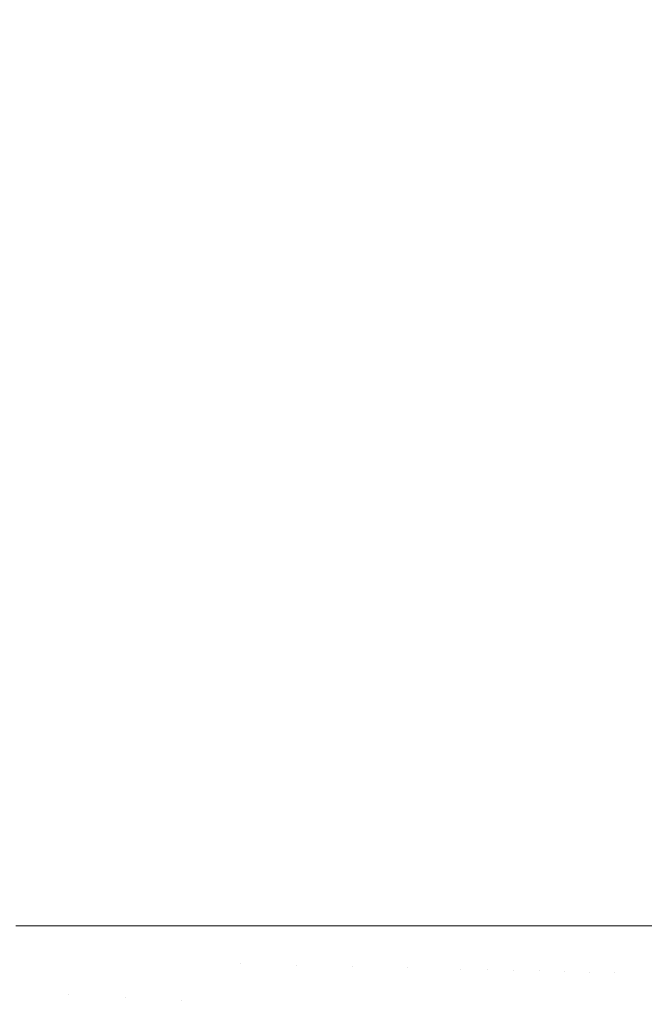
# Model space of a CAD drawing. Header units: centimetres. Extents: x -35.1 to 36.2, y 3.4 to 5.2.
# Tile 251 of 256: x 12.1533 to 12.2222, y 3.8915 to 4.0002. Entities that reach past the tile are written whole.
import ezdxf

# ---------------------------------------------------------------- set-up
doc = ezdxf.new("R2010")
doc.units = ezdxf.units.CM
doc.header["$LTSCALE"] = 2.54
doc.layers.add('Lucido design-1', color=7, linetype='Continuous')

# ---------------------------------------------------------------- blocks, each defined once
blk = doc.blocks.new('Gruppo-4-1')
at = {"color": 7, "linetype": 'Continuous', "lineweight": 9}
blk.add_3dface([(-34.95277, 5.10021, -1872.21551), (-34.95277, 3.50021, -1872.21551), (36.07969, 3.50021, -1872.21551), (36.07969, 5.10021, -1872.21551)], dxfattribs=at)
for points, invisible_edges in [([(12.15242, 5.10021, -1872.61643), (12.15551, 5.10021, -1872.61674), (12.15551, 3.90021, -1872.61674), (12.15281, 3.90021, -1872.61647)], 10), ([(12.15551, 5.10021, -1872.61674), (12.15717, 5.10021, -1872.61696), (12.1623, 3.90021, -1872.61767), (12.159, 3.90021, -1872.61722)], 10), ([(12.159, 3.90021, -1872.61722), (12.15551, 3.90021, -1872.61674), (12.15551, 5.10021, -1872.61674)], 10), ([(12.1623, 3.90021, -1872.61767), (12.15717, 5.10021, -1872.61696), (12.16205, 5.10021, -1872.61764)], 9), ([(12.16205, 5.10021, -1872.61764), (12.1623, 5.10021, -1872.61767), (12.1623, 3.90021, -1872.61767)], 10), ([(12.16523, 3.90021, -1872.61819), (12.1623, 3.90021, -1872.61767), (12.1623, 5.10021, -1872.61767), (12.16703, 5.10021, -1872.61851)], 10), ([(12.16703, 5.10021, -1872.61851), (12.16896, 5.10021, -1872.61886), (12.16896, 3.90021, -1872.61886), (12.16523, 3.90021, -1872.61819)], 10), ([(12.17146, 3.90021, -1872.6194), (12.16896, 3.90021, -1872.61886), (12.16896, 5.10021, -1872.61886), (12.17211, 5.10021, -1872.61955)], 10), ([(12.17211, 5.10021, -1872.61955), (12.17545, 5.10021, -1872.62027), (12.17545, 3.90021, -1872.62027), (12.17146, 3.90021, -1872.6194)], 10), ([(12.1777, 3.90021, -1872.62086), (12.17545, 3.90021, -1872.62027), (12.17545, 5.10021, -1872.62027), (12.17729, 5.10021, -1872.62076)], 10), ([(12.18175, 3.90021, -1872.62191), (12.1777, 3.90021, -1872.62086), (12.17729, 5.10021, -1872.62076), (12.17992, 5.10021, -1872.62144)], 10), ([(12.17992, 5.10021, -1872.62144), (12.18175, 5.10021, -1872.62191), (12.18175, 3.90021, -1872.62191)], 10), ([(12.1839, 3.90021, -1872.62256), (12.18175, 3.90021, -1872.62191), (12.18175, 5.10021, -1872.62191), (12.18522, 5.10021, -1872.62296)], 10), ([(12.18522, 5.10021, -1872.62296), (12.18784, 5.10021, -1872.62376), (12.18784, 3.90021, -1872.62376), (12.1839, 3.90021, -1872.62256)], 10), ([(12.19004, 3.90021, -1872.62451), (12.18784, 3.90021, -1872.62376), (12.18784, 5.10021, -1872.62376), (12.19057, 5.10021, -1872.6247)], 10), ([(36.07969, 5.10021, -1873.01551), (36.07969, 3.50021, -1873.01551), (12.18994, 3.63558, -1873.01551), (12.20771, 3.64312, -1873.01551)], 10), ([(12.19057, 5.10021, -1872.6247), (12.19371, 5.10021, -1872.62578), (12.19371, 3.90021, -1872.62578), (12.19004, 3.90021, -1872.62451)], 10), ([(12.19609, 3.90021, -1872.62672), (12.19371, 3.90021, -1872.62578), (12.19371, 5.10021, -1872.62578), (12.19598, 5.10021, -1872.62667)], 10), ([(12.19996, 3.90021, -1872.62824), (12.19609, 3.90021, -1872.62672), (12.19598, 5.10021, -1872.62667), (12.19869, 5.10021, -1872.62774)], 10), ([(12.19869, 5.10021, -1872.62774), (12.19996, 5.10021, -1872.62824), (12.19996, 3.90021, -1872.62824)], 10), ([(12.20204, 3.90021, -1872.62915), (12.19996, 3.90021, -1872.62824), (12.19996, 5.10021, -1872.62824), (12.20141, 5.10021, -1872.62887)], 10), ([(12.20141, 5.10021, -1872.62887), (12.20412, 5.10021, -1872.63007), (12.2053, 3.90021, -1872.63059), (12.20204, 3.90021, -1872.62915)], 10), ([(12.20412, 5.10021, -1872.63007), (12.2053, 5.10021, -1872.63059), (12.2053, 3.90021, -1872.63059)], 10), ([(12.20785, 3.90021, -1872.63184), (12.2053, 3.90021, -1872.63059), (12.2053, 5.10021, -1872.63059), (12.20683, 5.10021, -1872.63134)], 10), ([(12.20683, 5.10021, -1872.63134), (12.20954, 5.10021, -1872.63267), (12.21094, 3.90021, -1872.63337), (12.20785, 3.90021, -1872.63184)], 10), ([(36.07969, 5.10021, -1873.01551), (12.20771, 3.64312, -1873.01551), (12.22457, 3.65113, -1873.01551)], 9), ([(12.20954, 5.10021, -1872.63267), (12.21094, 5.10021, -1872.63337), (12.21094, 3.90021, -1872.63337)], 10), ([(12.2135, 3.90021, -1872.63476), (12.21094, 3.90021, -1872.63337), (12.21094, 5.10021, -1872.63337), (12.21223, 5.10021, -1872.63407)], 10), ([(12.21604, 3.90021, -1872.63615), (12.2135, 3.90021, -1872.63476), (12.21223, 5.10021, -1872.63407), (12.21492, 5.10021, -1872.63553)], 10), ([(12.21492, 5.10021, -1872.63553), (12.21604, 5.10021, -1872.63615), (12.21604, 3.90021, -1872.63615)], 10), ([(12.21896, 3.90021, -1872.63791), (12.21604, 3.90021, -1872.63615), (12.21604, 5.10021, -1872.63615), (12.21758, 5.10021, -1872.63707)], 10), ([(12.21758, 5.10021, -1872.63707), (12.22105, 5.10021, -1872.63916), (12.22105, 3.90021, -1872.63916), (12.21896, 3.90021, -1872.63791)], 10), ([(12.22422, 3.90021, -1872.64126), (12.22105, 3.90021, -1872.63916), (12.22105, 5.10021, -1872.63916), (12.22284, 5.10021, -1872.64035)], 10), ([(12.15147, 3.88514, -1872.61644), (12.15281, 3.90021, -1872.61647), (12.15551, 3.90021, -1872.61674)], 9), ([(12.15551, 3.90021, -1872.61674), (12.15761, 3.88452, -1872.61718), (12.15147, 3.88514, -1872.61644)], 11), ([(12.15551, 3.90021, -1872.61674), (12.159, 3.90021, -1872.61722), (12.15868, 3.89259, -1872.61718)], 10), ([(12.15868, 3.89259, -1872.61718), (12.15761, 3.88452, -1872.61718), (12.15551, 3.90021, -1872.61674)], 11), ([(12.15868, 3.89259, -1872.61718), (12.159, 3.90021, -1872.61722), (12.1623, 3.90021, -1872.61767)], 9), ([(12.1623, 3.90021, -1872.61767), (12.16489, 3.89229, -1872.61816), (12.15868, 3.89259, -1872.61718)], 11), ([(12.1623, 3.90021, -1872.61767), (12.16523, 3.90021, -1872.61819), (12.16489, 3.89229, -1872.61816)], 10), ([(12.16489, 3.89229, -1872.61816), (12.16523, 3.90021, -1872.61819), (12.16896, 3.90021, -1872.61886)], 9), ([(12.16896, 3.90021, -1872.61886), (12.17112, 3.89199, -1872.61937), (12.16489, 3.89229, -1872.61816)], 11), ([(12.16896, 3.90021, -1872.61886), (12.17146, 3.90021, -1872.6194), (12.17112, 3.89199, -1872.61937)], 10), ([(12.17112, 3.89199, -1872.61937), (12.17146, 3.90021, -1872.6194), (12.17545, 3.90021, -1872.62027)], 9), ([(12.17545, 3.90021, -1872.62027), (12.17734, 3.89169, -1872.62083), (12.17112, 3.89199, -1872.61937)], 11), ([(12.17545, 3.90021, -1872.62027), (12.1777, 3.90021, -1872.62086), (12.17761, 3.89602, -1872.62083)], 10), ([(12.17761, 3.89602, -1872.62083), (12.17734, 3.89169, -1872.62083), (12.17545, 3.90021, -1872.62027)], 11), ([(12.17761, 3.89602, -1872.62083), (12.1777, 3.90021, -1872.62086), (12.18175, 3.90021, -1872.62191)], 9), ([(12.18175, 3.90021, -1872.62191), (12.18381, 3.89587, -1872.62254), (12.17761, 3.89602, -1872.62083)], 11), ([(12.18175, 3.90021, -1872.62191), (12.1839, 3.90021, -1872.62256), (12.18381, 3.89587, -1872.62254)], 10), ([(12.18381, 3.89587, -1872.62254), (12.1839, 3.90021, -1872.62256), (12.18784, 3.90021, -1872.62376)], 9), ([(12.18784, 3.90021, -1872.62376), (12.18995, 3.89572, -1872.62449), (12.18381, 3.89587, -1872.62254)], 11), ([(12.18784, 3.90021, -1872.62376), (12.19004, 3.90021, -1872.62451), (12.18995, 3.89572, -1872.62449)], 10), ([(12.19299, 3.89565, -1872.62556), (12.18995, 3.89572, -1872.62449), (12.19004, 3.90021, -1872.62451), (12.19371, 3.90021, -1872.62578)], 11), ([(12.19601, 3.89558, -1872.62669), (12.19299, 3.89565, -1872.62556), (12.19371, 3.90021, -1872.62578)], 11), ([(12.19371, 3.90021, -1872.62578), (12.19609, 3.90021, -1872.62672), (12.19601, 3.89558, -1872.62669)], 10), ([(12.19899, 3.89551, -1872.62788), (12.19601, 3.89558, -1872.62669), (12.19609, 3.90021, -1872.62672), (12.19996, 3.90021, -1872.62824)], 11), ([(12.20195, 3.89544, -1872.62913), (12.19899, 3.89551, -1872.62788), (12.19996, 3.90021, -1872.62824)], 11), ([(12.19996, 3.90021, -1872.62824), (12.20204, 3.90021, -1872.62915), (12.20195, 3.89544, -1872.62913)], 10), ([(12.20487, 3.89537, -1872.63044), (12.20195, 3.89544, -1872.62913), (12.20204, 3.90021, -1872.62915)], 11), ([(12.20204, 3.90021, -1872.62915), (12.2053, 3.90021, -1872.63059), (12.20487, 3.89537, -1872.63044)], 10), ([(12.20776, 3.8953, -1872.63181), (12.20487, 3.89537, -1872.63044), (12.2053, 3.90021, -1872.63059)], 11), ([(12.2053, 3.90021, -1872.63059), (12.20785, 3.90021, -1872.63184), (12.20776, 3.8953, -1872.63181)], 10), ([(12.21061, 3.89523, -1872.63325), (12.20776, 3.8953, -1872.63181), (12.20785, 3.90021, -1872.63184)], 11), ([(12.20785, 3.90021, -1872.63184), (12.21094, 3.90021, -1872.63337), (12.21061, 3.89523, -1872.63325)], 10), ([(12.21341, 3.89517, -1872.63473), (12.21061, 3.89523, -1872.63325), (12.21094, 3.90021, -1872.63337)], 11), ([(12.21094, 3.90021, -1872.63337), (12.2135, 3.90021, -1872.63476), (12.21341, 3.89517, -1872.63473)], 10), ([(12.21341, 3.89517, -1872.63473), (12.2135, 3.90021, -1872.63476), (12.21604, 3.90021, -1872.63615)], 9), ([(12.21604, 3.90021, -1872.63615), (12.21616, 3.8951, -1872.63628), (12.21341, 3.89517, -1872.63473)], 11), ([(12.21616, 3.8951, -1872.63628), (12.21604, 3.90021, -1872.63615), (12.21896, 3.90021, -1872.63791)], 9), ([(12.21896, 3.90021, -1872.63791), (12.21887, 3.89504, -1872.63788), (12.21616, 3.8951, -1872.63628)], 11), ([(12.21887, 3.89504, -1872.63788), (12.21896, 3.90021, -1872.63791), (12.22105, 3.90021, -1872.63916)], 9), ([(12.22105, 3.90021, -1872.63916), (12.22152, 3.89497, -1872.63953), (12.21887, 3.89504, -1872.63788)], 11), ([(12.22105, 3.90021, -1872.63916), (12.22422, 3.90021, -1872.64126), (12.22412, 3.89491, -1872.64124), (12.22152, 3.89497, -1872.63953)], 14), ([(12.18381, 3.89587, -1872.62254), (12.18352, 3.89139, -1872.62254), (12.17734, 3.89169, -1872.62083), (12.17761, 3.89602, -1872.62083)], 15), ([(12.18995, 3.89572, -1872.62449), (12.18965, 3.8911, -1872.62449), (12.18352, 3.89139, -1872.62254), (12.18381, 3.89587, -1872.62254)], 15), ([(12.19269, 3.89095, -1872.62556), (12.18965, 3.8911, -1872.62449), (12.18995, 3.89572, -1872.62449), (12.19299, 3.89565, -1872.62556)], 15), ([(12.19299, 3.89565, -1872.62556), (12.19601, 3.89558, -1872.62669), (12.1957, 3.89081, -1872.62669), (12.19269, 3.89095, -1872.62556)], 15), ([(12.19868, 3.89066, -1872.62788), (12.1957, 3.89081, -1872.62669), (12.19601, 3.89558, -1872.62669), (12.19899, 3.89551, -1872.62788)], 15), ([(12.19899, 3.89551, -1872.62788), (12.20195, 3.89544, -1872.62913), (12.20163, 3.89052, -1872.62913), (12.19868, 3.89066, -1872.62788)], 15), ([(12.20455, 3.89038, -1872.63044), (12.20163, 3.89052, -1872.62913), (12.20195, 3.89544, -1872.62913), (12.20487, 3.89537, -1872.63044)], 15), ([(12.20487, 3.89537, -1872.63044), (12.20776, 3.8953, -1872.63181), (12.20743, 3.89024, -1872.63181), (12.20455, 3.89038, -1872.63044)], 15), ([(12.21061, 3.89523, -1872.63325), (12.21028, 3.8901, -1872.63325), (12.20743, 3.89024, -1872.63181), (12.20776, 3.8953, -1872.63181)], 15), ([(12.21341, 3.89517, -1872.63473), (12.21307, 3.88997, -1872.63473), (12.21028, 3.8901, -1872.63325), (12.21061, 3.89523, -1872.63325)], 15), ([(12.21582, 3.88984, -1872.63628), (12.21307, 3.88997, -1872.63473), (12.21341, 3.89517, -1872.63473), (12.21616, 3.8951, -1872.63628)], 15), ([(12.21616, 3.8951, -1872.63628), (12.21887, 3.89504, -1872.63788), (12.21853, 3.8897, -1872.63788), (12.21582, 3.88984, -1872.63628)], 15), ([(12.22117, 3.88958, -1872.63953), (12.21853, 3.8897, -1872.63788), (12.21887, 3.89504, -1872.63788), (12.22152, 3.89497, -1872.63953)], 15), ([(12.22152, 3.89497, -1872.63953), (12.22412, 3.89491, -1872.64124), (12.22377, 3.88945, -1872.64124), (12.22117, 3.88958, -1872.63953)], 15), ([(12.16489, 3.89229, -1872.61816), (12.16378, 3.8839, -1872.61816), (12.15761, 3.88452, -1872.61718), (12.15868, 3.89259, -1872.61718)], 15), ([(12.16378, 3.8839, -1872.61816), (12.16489, 3.89229, -1872.61816), (12.17065, 3.8877, -1872.61937)], 11), ([(12.16489, 3.89229, -1872.61816), (12.17112, 3.89199, -1872.61937), (12.17065, 3.8877, -1872.61937)], 11), ([(12.17065, 3.8877, -1872.61937), (12.17112, 3.89199, -1872.61937), (12.17734, 3.89169, -1872.62083), (12.17685, 3.88724, -1872.62083)], 15), ([(12.17685, 3.88724, -1872.62083), (12.17734, 3.89169, -1872.62083), (12.18352, 3.89139, -1872.62254), (12.18302, 3.88679, -1872.62254)], 15)]:
    blk.add_3dface(points, dxfattribs=dict(at, invisible_edges=invisible_edges))

msp = doc.modelspace()

# ---------------------------------------------------------------- block references
at = {"layer": 'Lucido design-1', "color": 7}
msp.add_blockref('Gruppo-4-1', (0, 0), dxfattribs=at)

doc.saveas('drawing.dxf')
